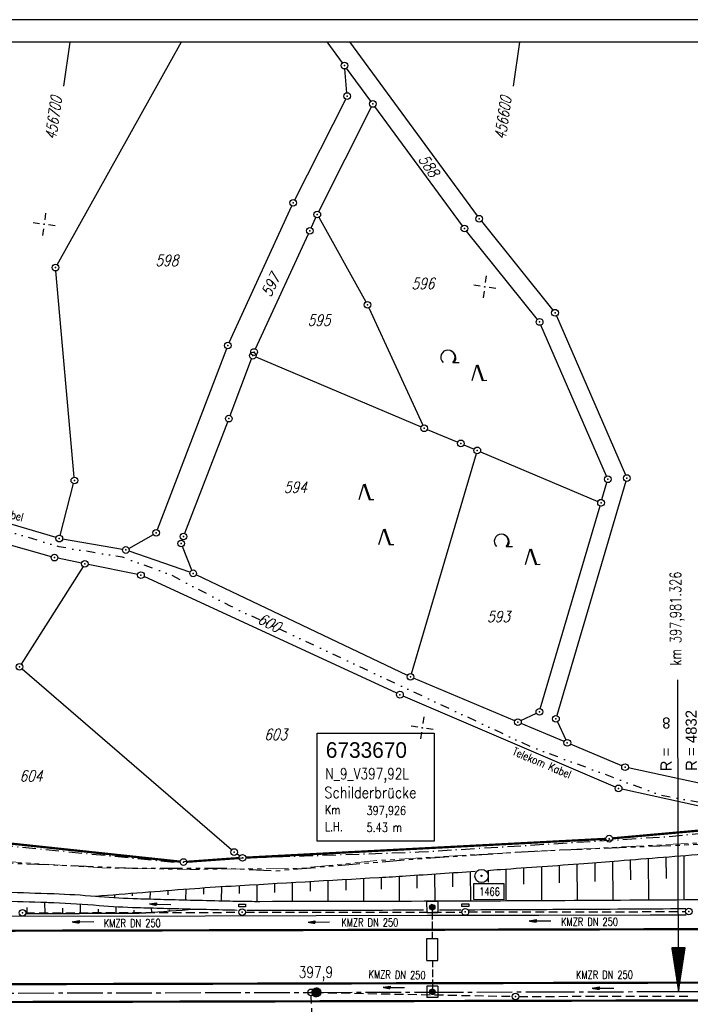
# Model space of a CAD drawing. Extents: x 0 to 1135, y 0 to 420.
# Tile 32 of 116: x 212 to 363, y 199 to 420. Entities that reach past the tile are written whole.
import ezdxf
from ezdxf.enums import TextEntityAlignment as Align

# ---------------------------------------------------------------- set-up
doc = ezdxf.new("R2010")
doc.units = 0
doc.header["$LTSCALE"] = 2
doc.header["$MEASUREMENT"] = 0
for name, pattern in [('ACHSE', [5.5, 4, -0.5, 0.5, -0.5]), ('AUSGEZOGEN', [0]), ('BAB-FM2', [2.6, 1.5, -0.5, 0.1, -0.5]), ('GESTRICH-X2', [1.5, 1, -0.5]), ('GETRENNTX3', [3.25, 1, -0.75, 0, -0.75, 0, -0.75]), ('PHANTOMX2', [5, 2.5, -0.5, 0.5, -0.5, 0.5, -0.5])]:
    doc.linetypes.add(name, pattern=pattern)
doc.layers.get('0').update_dxf_attribs({"color": 8, "linetype": 'AUSGEZOGEN'})
for name, color, linetype in [('ACHSELEMENT', 250, 'AUSGEZOGEN'), ('ACHSETOP', 250, 'ACHSE'), ('BAB_FM', 8, 'BAB-FM2'), ('BOESCHG', 8, 'AUSGEZOGEN'), ('BW-SCHRIFT', 8, 'AUSGEZOGEN'), ('DURCHL', 200, 'GESTRICH-X2'), ('FBRTOP', 8, 'AUSGEZOGEN'), ('FLSTNR', 8, 'AUSGEZOGEN'), ('GRENZL', 8, 'AUSGEZOGEN'), ('GRENZL-BAB', 7, 'AUSGEZOGEN'), ('GRENZP', 8, 'AUSGEZOGEN'), ('GRENZP-BAB', 7, 'AUSGEZOGEN'), ('HEKT_B', 250, 'CONTINUOUS'), ('KANAL', 200, 'GESTRICH-X2'), ('Lichtwellenleiter COLT', 8, 'PHANTOMX2'), ('Lichtwellenleiter GLH', 8, 'PHANTOMX2'), ('MULDE', 8, 'AUSGEZOGEN'), ('NETZ', 250, 'AUSGEZOGEN'), ('PFEIL', 200, 'CONTINUOUS'), ('PFEILTOP', 8, 'AUSGEZOGEN'), ('PP', 8, 'AUSGEZOGEN'), ('RAHMEN', 250, 'AUSGEZOGEN'), ('SB', 8, 'CONTINUOUS'), ('SCHSYMBOL', 200, 'AUSGEZOGEN'), ('Telekom', 8, 'GETRENNTX3'), ('TEXTO', 200, 'CONTINUOUS'), ('WALD', 8, 'AUSGEZOGEN')]:
    doc.layers.add(name, color=color, linetype=linetype)
doc.styles.add('ROMANS', font='romans.shx', dxfattribs={"width": 0.8})
doc.styles.add('UNIR-H', font='unir_h.shx', dxfattribs={"width": 0.8})
doc.styles.add('UNIR-O', font='unir_o.shx')

# ---------------------------------------------------------------- blocks, each defined once
blk = doc.blocks.new('IKR')
at = {"color": 0}
for p, q in [((0, 1), (0, 2.5)), ((-2.5, 0), (-1, 0)), ((1, 0), (2.5, 0)), ((0, -2.5), (0, -1))]:
    blk.add_line(p, q, dxfattribs=at)
blk.add_circle((0, 0), 0.05, dxfattribs=at)
blk.add_point((0, 0), dxfattribs=at)
blk = doc.blocks.new('LW')
at = {"color": 0}
blk.add_line((1.18, 0), (2.58, 0), dxfattribs=at)
for centre, radius, start, end in [((0.07, 1.19), 1.6, 312.7202, 226.7249), ((0.17, 1.08), 1.68, 321.1992, 68.9844), ((0.08, 1.13), 1.67, 319.2916, 65.2101)]:
    blk.add_arc(centre, radius, start, end, dxfattribs=at)
blk = doc.blocks.new('NW')
at = {"color": 0}
for p, q in [((-1.09, 0), (-0.02, 3.47)), ((-0.02, 3.47), (1.19, -0.02)), ((0.08, 3.5), (1.29, 0)), ((0.19, 3.49), (1.41, -0.01)), ((1.18, -0.01), (2.23, 0.02))]:
    blk.add_line(p, q, dxfattribs=at)
blk = doc.blocks.new('*X36')
at = {"color": 0}
for p, q in [((31.62, 172.34), (32.3, 173.02)), ((31.62, 172.4), (32.24, 173.02)), ((31.62, 172.48), (32.16, 173.02)), ((31.63, 172.56), (32.08, 173.01)), ((31.64, 172.28), (32.36, 173)), ((31.65, 172.22), (32.42, 172.99)), ((31.67, 172.17), (32.47, 172.97)), ((31.67, 172.67), (31.97, 172.97)), ((31.7, 172.13), (32.51, 172.94)), ((31.72, 172.08), (32.56, 172.92)), ((31.75, 172.04), (32.6, 172.89)), ((31.79, 172.01), (32.63, 172.85)), ((31.82, 171.97), (32.67, 172.82)), ((31.86, 171.94), (32.7, 172.78)), ((31.9, 171.91), (32.73, 172.74)), ((31.95, 171.89), (32.75, 172.69)), ((32, 171.86), (32.78, 172.64)), ((32.05, 171.85), (32.79, 172.59)), ((32.11, 171.83), (32.81, 172.53)), ((32.17, 171.82), (32.82, 172.47)), ((32.24, 171.82), (32.82, 172.4)), ((32.32, 171.83), (32.81, 172.32)), ((32.41, 171.86), (32.79, 172.23)), ((32.56, 171.93), (32.71, 172.09)), ((31.62, 153.45), (32.19, 154.02)), ((31.62, 153.38), (32.26, 154.02)), ((31.63, 153.53), (32.11, 154.01)), ((31.63, 153.32), (32.32, 154.01)), ((31.64, 153.26), (32.38, 154)), ((31.66, 153.63), (32.01, 153.98)), ((31.66, 153.21), (32.43, 153.98)), ((31.68, 153.16), (32.48, 153.96)), ((31.7, 153.11), (32.53, 153.94)), ((31.73, 153.07), (32.57, 153.91)), ((31.75, 153.79), (31.85, 153.89)), ((31.76, 153.03), (32.61, 153.88)), ((31.8, 153), (32.65, 153.84)), ((31.83, 152.96), (32.68, 153.81)), ((31.87, 152.93), (32.71, 153.77)), ((31.92, 152.9), (32.74, 153.72)), ((31.96, 152.88), (32.76, 153.68)), ((32.01, 152.86), (32.78, 153.63)), ((32.07, 152.84), (32.8, 153.57)), ((32.13, 152.83), (32.81, 153.51)), ((32.19, 152.82), (32.82, 153.45)), ((32.26, 152.82), (32.82, 153.38)), ((32.34, 152.84), (32.8, 153.3)), ((32.45, 152.87), (32.77, 153.19))]:
    blk.add_line(p, q, dxfattribs=at)
blk = doc.blocks.new('SCHILDBR')
for p, q in [((-1.25, 19), (-1.25, 21.5)), ((-1.25, 21.5), (1.25, 21.5)), ((1.25, 19), (1.25, 21.5)), ((-1.25, 19), (1.25, 19)), ((0, 17.5), (0, 19.65)), ((0, 15.25), (0, 17)), ((0, 13.25), (0, 14.75)), ((1.25, 13.25), (-1.25, 13.25)), ((-1.25, 13.25), (-1.25, 8.25)), ((1.25, 13.25), (1.25, 8.25)), ((1.25, 8.25), (-1.25, 8.25)), ((0, 6.75), (0, 8.25)), ((0, 4.5), (0, 6.25)), ((-1.25, 2.5), (1.25, 2.5)), ((-1.25, 0), (-1.25, 2.5)), ((0, 1.85), (0, 4)), ((1.25, 0), (1.25, 2.5)), ((-1.25, 0), (1.25, 0))]:
    blk.add_line(p, q)
for centre in [(0, 20.25), (0, 1.25)]:
    blk.add_circle(centre, 0.6)
blk.add_blockref('*X36', (-32.22, -152.17))
blk = doc.blocks.new('*X17')
at = {"color": 0}
for p, q in [((212.23, 257.39), (213.24, 258.4)), ((212.24, 257.33), (213.31, 258.4)), ((212.24, 257.47), (213.17, 258.4)), ((212.24, 257.26), (213.37, 258.39)), ((212.24, 257.55), (213.09, 258.39)), ((212.25, 257.2), (213.43, 258.38)), ((212.26, 257.63), (213, 258.37)), ((212.27, 257.14), (213.49, 258.37)), ((212.28, 257.09), (213.55, 258.35)), ((212.29, 257.73), (212.9, 258.35)), ((212.3, 257.04), (213.6, 258.33)), ((212.32, 256.99), (213.65, 258.31)), ((212.34, 257.86), (212.78, 258.29)), ((212.35, 256.94), (213.69, 258.29)), ((212.37, 256.9), (213.74, 258.26)), ((212.4, 256.85), (213.78, 258.24)), ((212.43, 256.81), (213.83, 258.21)), ((212.46, 256.77), (213.86, 258.18)), ((212.49, 256.73), (213.9, 258.14)), ((212.53, 256.7), (213.94, 258.11)), ((212.56, 256.66), (213.97, 258.07)), ((212.6, 256.63), (214.01, 258.03)), ((212.64, 256.6), (214.04, 257.99)), ((212.68, 256.57), (214.07, 257.95)), ((212.73, 256.54), (214.09, 257.91)), ((212.77, 256.52), (214.12, 257.86)), ((212.82, 256.49), (214.14, 257.82)), ((212.87, 256.47), (214.16, 257.77)), ((212.92, 256.45), (214.18, 257.72)), ((212.97, 256.44), (214.2, 257.66)), ((213.03, 256.42), (214.21, 257.6)), ((213.09, 256.41), (214.22, 257.54)), ((213.16, 256.41), (214.23, 257.48)), ((213.22, 256.4), (214.23, 257.41)), ((213.3, 256.41), (214.23, 257.34)), ((213.38, 256.41), (214.22, 257.26)), ((213.46, 256.43), (214.2, 257.17)), ((213.56, 256.46), (214.18, 257.07)), ((213.69, 256.51), (214.12, 256.95))]:
    blk.add_line(p, q, dxfattribs=at)
blk = doc.blocks.new('SRMAST2')
at = {"color": 0}
blk.add_circle((0, 0), 0.999, dxfattribs=at)
blk.add_point((0, 0), dxfattribs=at)
blk.add_blockref('*X17', (-213.23, -257.4))
blk = doc.blocks.new('*X43')
at = {"color": 0}
for p, q in [((770.27, 143.09), (770.87, 143.69)), ((770.28, 143.18), (770.86, 143.75)), ((770.29, 143.26), (770.85, 143.81)), ((770.3, 143.34), (770.84, 143.88)), ((770.32, 143.43), (770.83, 143.94)), ((770.33, 143.51), (770.82, 144)), ((770.34, 143.59), (770.81, 144.06)), ((770.36, 143.68), (770.8, 144.12)), ((770.37, 143.76), (770.79, 144.18)), ((770.38, 143.84), (770.78, 144.24)), ((770.39, 143.93), (770.77, 144.3)), ((770.41, 144.01), (770.76, 144.37)), ((770.42, 144.09), (770.75, 144.43)), ((770.43, 144.18), (770.74, 144.49)), ((770.45, 144.26), (770.73, 144.55)), ((770.46, 144.34), (770.72, 144.61)), ((770.47, 144.43), (770.72, 144.67)), ((770.48, 144.51), (770.71, 144.73)), ((770.5, 144.6), (770.7, 144.8)), ((770.51, 144.68), (770.69, 144.86)), ((770.52, 144.76), (770.68, 144.92)), ((770.53, 144.85), (770.67, 144.98)), ((770.55, 144.93), (770.66, 145.04)), ((770.56, 145.01), (770.65, 145.1)), ((770.57, 145.1), (770.64, 145.16)), ((770.59, 145.18), (770.63, 145.22)), ((770.6, 145.26), (770.62, 145.29)), ((769.81, 140.09), (771.2, 141.48)), ((769.82, 140.17), (771.19, 141.55)), ((769.83, 140.25), (771.18, 141.61)), ((769.84, 140.34), (771.18, 141.67)), ((769.86, 140.42), (771.17, 141.73)), ((769.87, 140.5), (771.16, 141.79)), ((769.88, 140.59), (771.15, 141.85)), ((769.9, 140.67), (771.14, 141.91)), ((769.91, 140.75), (771.13, 141.97)), ((769.92, 140.84), (771.12, 142.04)), ((769.93, 140.92), (771.11, 142.1)), ((769.95, 141.01), (771.1, 142.16)), ((769.96, 141.09), (771.09, 142.22)), ((769.97, 141.17), (771.08, 142.28)), ((769.99, 141.26), (771.07, 142.34)), ((770, 141.34), (771.06, 142.4)), ((770.01, 141.42), (771.05, 142.47)), ((770.02, 141.51), (771.04, 142.53)), ((770.04, 141.59), (771.03, 142.59)), ((770.05, 141.67), (771.03, 142.65)), ((770.06, 141.76), (771.02, 142.71)), ((770.07, 141.84), (771.01, 142.77)), ((770.09, 141.92), (771, 142.83)), ((770.1, 142.01), (770.99, 142.89)), ((770.11, 142.09), (770.98, 142.96)), ((770.13, 142.17), (770.97, 143.02)), ((770.14, 142.26), (770.96, 143.08)), ((770.15, 142.34), (770.95, 143.14)), ((770.16, 142.42), (770.94, 143.2)), ((770.18, 142.51), (770.93, 143.26)), ((770.19, 142.59), (770.92, 143.32)), ((770.2, 142.67), (770.91, 143.38)), ((770.22, 142.76), (770.9, 143.45)), ((770.23, 142.84), (770.89, 143.51)), ((770.24, 142.93), (770.88, 143.57)), ((770.25, 143.01), (770.88, 143.63)), ((769.35, 137.08), (771.54, 139.28)), ((769.36, 137.16), (771.53, 139.34)), ((769.37, 137.25), (771.52, 139.4)), ((769.38, 137.33), (771.51, 139.46)), ((769.4, 137.42), (771.5, 139.52)), ((769.41, 137.5), (771.49, 139.58)), ((769.42, 137.58), (771.49, 139.64)), ((769.44, 137.67), (771.48, 139.71)), ((769.45, 137.75), (771.47, 139.77)), ((769.46, 137.83), (771.46, 139.83)), ((769.47, 137.92), (771.45, 139.89)), ((769.49, 138), (771.44, 139.95)), ((769.5, 138.08), (771.43, 140.01)), ((769.51, 138.17), (771.42, 140.07)), ((769.53, 138.25), (771.41, 140.13)), ((769.54, 138.33), (771.4, 140.2)), ((769.55, 138.42), (771.39, 140.26)), ((769.56, 138.5), (771.38, 140.32)), ((769.58, 138.58), (771.37, 140.38)), ((769.59, 138.67), (771.36, 140.44)), ((769.6, 138.75), (771.35, 140.5)), ((769.61, 138.83), (771.34, 140.56)), ((769.63, 138.92), (771.34, 140.63)), ((769.64, 139), (771.33, 140.69)), ((769.65, 139.08), (771.32, 140.75)), ((769.67, 139.17), (771.31, 140.81)), ((769.68, 139.25), (771.3, 140.87)), ((769.69, 139.34), (771.29, 140.93)), ((769.7, 139.42), (771.28, 140.99)), ((769.72, 139.5), (771.27, 141.05)), ((769.73, 139.59), (771.26, 141.12)), ((769.74, 139.67), (771.25, 141.18)), ((769.76, 139.75), (771.24, 141.24)), ((769.77, 139.84), (771.23, 141.3)), ((769.78, 139.92), (771.22, 141.36)), ((769.79, 140), (771.21, 141.42)), ((769.12, 135.58), (771.71, 138.17)), ((769.13, 135.66), (771.7, 138.23)), ((769.14, 135.75), (771.69, 138.29)), ((769.15, 135.83), (771.68, 138.36)), ((769.16, 135.55), (771.72, 138.11)), ((769.17, 135.91), (771.67, 138.42)), ((769.18, 136), (771.66, 138.48)), ((769.19, 136.08), (771.65, 138.54)), ((769.21, 136.16), (771.64, 138.6)), ((769.22, 136.25), (771.64, 138.66)), ((769.23, 136.33), (771.63, 138.72)), ((769.23, 135.55), (771.73, 138.05)), ((769.24, 136.41), (771.62, 138.79)), ((769.26, 136.5), (771.61, 138.85)), ((769.27, 136.58), (771.6, 138.91)), ((769.28, 136.66), (771.59, 138.97)), ((769.3, 136.75), (771.58, 139.03)), ((769.3, 135.55), (771.74, 137.99)), ((769.31, 136.83), (771.57, 139.09)), ((769.32, 136.91), (771.56, 139.15)), ((769.33, 137), (771.55, 139.21)), ((769.37, 135.55), (771.75, 137.93)), ((769.44, 135.55), (771.76, 137.87)), ((769.51, 135.55), (771.77, 137.8)), ((769.58, 135.55), (771.78, 137.74)), ((769.65, 135.55), (771.79, 137.68)), ((769.72, 135.55), (771.79, 137.62)), ((769.79, 135.55), (771.8, 137.56)), ((769.86, 135.55), (771.81, 137.5)), ((769.94, 135.55), (771.82, 137.44)), ((770.01, 135.55), (771.83, 137.38)), ((770.08, 135.55), (771.84, 137.31)), ((770.15, 135.55), (771.85, 137.25)), ((770.22, 135.55), (771.86, 137.19)), ((770.29, 135.55), (771.87, 137.13)), ((770.36, 135.55), (771.88, 137.07)), ((770.43, 135.55), (771.89, 137.01)), ((770.5, 135.55), (771.9, 136.95)), ((770.57, 135.55), (771.91, 136.88)), ((770.64, 135.55), (771.92, 136.82)), ((770.71, 135.55), (771.93, 136.76)), ((770.78, 135.55), (771.94, 136.7)), ((770.85, 135.55), (771.95, 136.64)), ((770.93, 135.55), (771.95, 136.58)), ((771, 135.55), (771.96, 136.52)), ((771.07, 135.55), (771.97, 136.46)), ((771.14, 135.55), (771.98, 136.39)), ((771.21, 135.55), (771.99, 136.33)), ((771.28, 135.55), (772, 136.27)), ((771.35, 135.55), (772.01, 136.21)), ((771.42, 135.55), (772.02, 136.15)), ((771.49, 135.55), (772.03, 136.09)), ((771.56, 135.55), (772.04, 136.03)), ((771.63, 135.55), (772.05, 135.96)), ((771.7, 135.55), (772.06, 135.9)), ((771.77, 135.55), (772.07, 135.84)), ((771.84, 135.55), (772.08, 135.78)), ((771.92, 135.55), (772.09, 135.72)), ((771.99, 135.55), (772.1, 135.66)), ((772.06, 135.55), (772.1, 135.6))]:
    blk.add_line(p, q, dxfattribs=at)
blk = doc.blocks.new('ELPFEIL')
for p, q in [((0, 0), (-1.5, -9.8)), ((0, 0), (0, -70)), ((1.5, -9.8), (0, 0)), ((-1.5, -9.8), (1.5, -9.8))]:
    blk.add_line(p, q)
blk.add_blockref('*X43', (-770.612, -145.349))
blk = doc.blocks.new('PKT')
at = {"color": 0}
blk.add_circle((0, 0), 0.15, dxfattribs=at)
blk.add_point((0, 0), dxfattribs=at)
blk = doc.blocks.new('PP')
at = {"color": 0}
blk.add_circle((0, -0.01), 1.49, dxfattribs=at)
blk.add_point((0, 0), dxfattribs=at)
blk = doc.blocks.new('GST')
at = {"color": 0}
blk.add_circle((0, 0), 0.75, dxfattribs=at)
blk.add_point((0, 0), dxfattribs=at)
blk = doc.blocks.new('10')
blk.add_blockref('GST', (0, 0))
blk = doc.blocks.new('13')
blk.add_lwpolyline([(0.76, 1.22), (-0.75, 1.22), (-0.75, 1.8), (0.76, 1.8)], close=True)
at = {"rotation": 180}
blk.add_blockref('GST', (0, 0), dxfattribs=at)
blk = doc.blocks.new('PFEIL2')
at = {"color": 0}
for p, q in [((0.88, 0), (-2.4, -0.01)), ((0.88, -0.27), (0.88, 0.28)), ((0.88, 0.28), (2.43, 0.01)), ((0.91, 0.27), (0.88, 0.26)), ((0.97, 0.26), (0.88, 0.25)), ((1.02, 0.25), (0.88, 0.23)), ((1.07, 0.24), (0.88, 0.21)), ((1.13, 0.23), (0.88, 0.19)), ((1.18, 0.22), (0.88, 0.17)), ((1.24, 0.21), (0.88, 0.15)), ((1.29, 0.21), (0.88, 0.14)), ((1.34, 0.2), (0.88, 0.12)), ((1.4, 0.19), (0.88, 0.1)), ((1.45, 0.18), (0.88, 0.08)), ((1.51, 0.17), (0.88, 0.06)), ((1.56, 0.16), (0.88, 0.04)), ((1.61, 0.15), (0.88, 0.02)), ((1.67, 0.14), (0.88, 0.01)), ((1.72, 0.13), (0.88, -0.01)), ((1.78, 0.12), (0.88, -0.03)), ((1.83, 0.11), (0.88, -0.05)), ((1.88, 0.1), (0.88, -0.07)), ((1.94, 0.09), (0.88, -0.09)), ((2.05, 0.08), (0.88, -0.12)), ((1.99, 0.08), (0.88, -0.11)), ((2.1, 0.07), (0.88, -0.14)), ((2.15, 0.06), (0.88, -0.16)), ((2.21, 0.05), (0.88, -0.18)), ((2.26, 0.04), (0.88, -0.2)), ((2.32, 0.03), (0.88, -0.22)), ((2.37, 0.02), (0.88, -0.23)), ((2.42, 0.01), (0.88, -0.25)), ((2.43, 0.01), (0.88, -0.27))]:
    blk.add_line(p, q, dxfattribs=at)

msp = doc.modelspace()

# ---------------------------------------------------------------- linework, layer by layer
at = {"layer": 'ACHSETOP'}
msp.add_lwpolyline([(25, 201.05), (103.86, 201.23), (178.85, 201.39), (253.85, 201.56), (278.85, 201.62), (303.85, 201.68), (328.85, 201.73), (353.85, 201.79), (360.18, 201.8), (378.85, 201.88), (403.85, 202.1), (428.85, 202.45), (453.85, 202.92), (478.84, 203.53), (503.83, 204.26), (528.81, 205.13), (553.79, 206.12), (578.77, 207.24)], dxfattribs=at)
at = {"layer": 'BAB_FM', "flags": 128}
msp.add_lwpolyline([(119.57, 239.24), (132.56, 240.19), (148.01, 240.19), (160.56, 239.89), (186.86, 236.77), (246.87, 230.86), (262.19, 231.84), (276.1, 232.27), (301.86, 233.14), (356.86, 236.53), (381.86, 238.86), (441.55, 239.68), (453.59, 237.4), (461.61, 236.55), (466.64, 235.25), (481.36, 235.86), (488.35, 236.28), (521.21, 240.51), (561.08, 244.79)], dxfattribs=at)
at = {"layer": 'BOESCHG'}
for p, q in [((361.49, 222.43), (361.43, 232.34)), ((333.47, 226.22), (333.45, 230.17)), ((337.49, 222.29), (337.44, 230.46)), ((341.47, 226.54), (341.44, 230.76)), ((345.49, 222.34), (345.44, 231.07)), ((349.46, 226.88), (349.44, 231.39)), ((353.49, 222.39), (353.44, 231.71)), ((357.46, 227.22), (357.43, 232.02)), ((297.49, 222.12), (297.47, 227.7)), ((301.48, 225.05), (301.47, 227.96)), ((305.49, 222.15), (305.47, 228.22)), ((309.48, 225.33), (309.47, 228.49)), ((313.49, 222.18), (313.47, 228.76)), ((317.47, 226.37), (317.46, 229.04)), ((321.49, 222.21), (321.46, 229.31)), ((325.47, 225.91), (325.46, 229.6)), ((329.49, 222.25), (329.45, 229.88)), ((261.53, 223.85), (261.56, 225.61)), ((265.49, 222.06), (265.5, 225.84)), ((269.49, 224.07), (269.48, 226.07)), ((273.49, 222.07), (273.48, 226.31)), ((277.49, 224.31), (277.48, 226.54)), ((281.49, 222.08), (281.48, 226.77)), ((285.49, 224.54), (285.48, 227)), ((289.49, 222.1), (289.48, 227.22)), ((293.48, 224.78), (293.48, 227.45)), ((233.5, 222.91), (233.55, 223.58)), ((237.52, 223.3), (237.54, 223.9)), ((241.5, 222.59), (241.54, 224.21)), ((245.52, 223.5), (245.55, 224.52)), ((249.49, 222.38), (249.56, 224.82)), ((253.53, 223.7), (253.56, 225.11)), ((257.49, 222.19), (257.57, 225.37)), ((217.85, 219.34), (217.84, 221.86)), ((225.85, 219.36), (225.85, 221.48)), ((229.52, 223.23), (229.52, 223.25)), ((213.85, 219.33), (213.85, 220.66)), ((221.85, 219.35), (221.85, 220.53)), ((229.85, 219.37), (229.85, 220.27)), ((233.85, 219.39), (233.85, 220.88)), ((237.85, 219.4), (237.85, 220.05)), ((241.85, 219.59), (241.78, 220.58)), ((245.84, 219.88), (245.81, 220.18)), ((249.82, 220.2), (249.81, 220.37))]:
    msp.add_line(p, q, dxfattribs=at)
for points in [[(317.25, 229.02, 0.000137), (320.18, 229.23, 0.001133), (338.93, 230.57, 0.00148), (346.71, 231.17, -0.00057), (366.92, 232.77, -0.003631), (382.77, 233.88, -0.005381), (393.48, 234.45, -0.04828), (401.15, 234.02, -0.012943), (429.33, 228.98, -0.011864), (439.55, 226.62, -0.041942), (442.35, 225.64, -0.097041)], [(229.25, 223.23, -0.001781), (250.31, 224.88, -0.004021), (259.64, 225.5, -0.000383), (292.92, 227.42, 0.002137), (298.89, 227.79, 0.000731), (314.49, 228.83, 0.001133)], [(213.67, 219.33, 0.00013), (237.55, 219.4, 0.016036), (240.47, 219.5, 0.004281), (251.39, 220.33)]]:
    msp.add_lwpolyline(points, format="xyb", dxfattribs=at)
at = {"layer": 'BW-SCHRIFT'}
msp.add_lwpolyline([(278.99, 259.81), (305.28, 259.81), (305.28, 235.57), (278.99, 235.57)], close=True, dxfattribs=at)
at = {"layer": 'DURCHL'}
msp.add_line((278.59, 181.12), (277.67, 200.88), dxfattribs=at)
at = {"layer": 'FBRTOP', "const_width": 0.5}
for points in [[(778.2, 222.13, 0.000004), (815.61, 224.8, -0.000002), (853.01, 227.47, -0.000001), (902.89, 231.04, 0.000001), (950, 234.4, 0.000002)], [(778.49, 218.14, 0.000004), (815.89, 220.81, -0.000002), (853.3, 223.48, -0.000001), (903.17, 227.05, 0.000001), (950, 230.39, 0.000002)], [(703.39, 216.78, -0.000001), (715.86, 217.67, 0.000009)], [(703.68, 212.79, -0.000001), (716.15, 213.68, 0.000009)], [(129.72, 203.28), (178.85, 203.39), (253.85, 203.56, 0.00002), (266.35, 203.59, -0.00002), (278.85, 203.62, -0.000003), (291.35, 203.65, 0.000003), (303.85, 203.68), (328.85, 203.73), (353.85, 203.79, -0.000192), (357.01, 203.8, 0.000032), (360.17, 203.8, 0.000557), (366.48, 203.82, 0.000285), (378.84, 203.88, 0.000854), (389.14, 203.95, 0.000599), (403.83, 204.1, 0.000687), (416.03, 204.25, 0.000655), (428.82, 204.45, 0.000651), (441.19, 204.67, 0.000494), (450.96, 204.86, 0.000639)], [(129.7, 199.28), (178.86, 199.39), (253.86, 199.56, 0.00002), (266.36, 199.59, -0.00002), (278.86, 199.62, -0.000003), (291.36, 199.65, 0.000003), (303.86, 199.68), (328.86, 199.73), (353.86, 199.79, -0.000192), (357.02, 199.8, 0.000032), (360.19, 199.8, 0.000557), (366.5, 199.82, 0.000285), (378.87, 199.88, 0.000854), (389.18, 199.95, 0.000599), (403.88, 200.1, 0.000687), (416.08, 200.25, 0.000655), (428.88, 200.45, 0.000651), (441.26, 200.67, 0.000495), (451.06, 200.86, 0.000639)]]:
    msp.add_lwpolyline(points, format="xyb", dxfattribs=at)
msp.add_lwpolyline([(103.82, 215.23), (178.82, 215.39), (253.82, 215.56), (278.82, 215.62), (303.82, 215.68), (328.82, 215.73), (353.82, 215.79), (360.14, 215.8), (378.76, 215.88), (403.7, 216.1), (428.62, 216.44), (453.54, 216.92), (478.46, 217.52), (503.38, 218.26), (528.29, 219.12), (553.2, 220.11), (578.1, 221.23)], dxfattribs=at)
at = {"layer": 'FBRTOP'}
msp.add_lwpolyline([(208.92, 218.71), (253.82, 218.81), (278.81, 218.87), (303.82, 218.93), (328.82, 218.98), (353.82, 219.04), (360.13, 219.05), (361.92, 219.06)], dxfattribs=at)
at = {"layer": 'GRENZL'}
for p, q in [((220.59, 365), (248.48, 415)), ((284.72, 410.3), (281.24, 415)), ((286.23, 415), (314.97, 375.93)), ((291.07, 401.69), (285.61, 409.09)), ((285.7, 403.61), (285.23, 408.94)), ((273.95, 379.55), (285.42, 402.19)), ((279.36, 376.95), (291.18, 400.42)), ((311.63, 373.73), (291.96, 400.48)), ((259.25, 347.53), (273.3, 378.2)), ((277.65, 373.28), (278.71, 375.6)), ((279.39, 375.63), (289.95, 356.65)), ((315.89, 374.74), (331.97, 354.8)), ((265.13, 346.07), (277.02, 371.91)), ((328.52, 352.71), (312.55, 372.54)), ((224.38, 317.31), (220.29, 363.59)), ((290.63, 355.31), (302.73, 328.95)), ((332.74, 353.53), (348.28, 317.78)), ((344.03, 317.51), (329.29, 351.44)), ((243.11, 305.51), (258.67, 346.15)), ((259.42, 331.13), (264.26, 343.87)), ((265.22, 344.28), (302.35, 328.56)), ((249.25, 304.69), (258.89, 329.73)), ((303.73, 327.98), (310.58, 325.15)), ((311.96, 324.57), (314.29, 323.59)), ((315.67, 323.01), (342.08, 311.84)), ((300.19, 273.17), (314.77, 322.58)), ((348.37, 316.37), (332.86, 263.77)), ((221.25, 304.23), (224.26, 315.84)), ((342.99, 312.27), (344.12, 316.11)), ((220.34, 303.71), (193.35, 311.7)), ((329.14, 265.31), (342.56, 310.83)), ((219.27, 299.42), (191.26, 307.37)), ((235.28, 301.06), (221.8, 303.37)), ((236.67, 301.31), (242.19, 304.44)), ((248.68, 303.1), (248.74, 303.27)), ((250.42, 295.95), (236.73, 300.69)), ((250.85, 296.4), (248.72, 301.69)), ((226.06, 298), (220.72, 299.07)), ((226.39, 297.22), (212.52, 275.33)), ((238.67, 295.42), (227.53, 297.7)), ((296.93, 268.77), (240.09, 294.96)), ((299.31, 272.77), (251.81, 295.38)), ((259.77, 233.61), (212.69, 274.21)), ((323.42, 262.6), (300.67, 272.16)), ((346.04, 247.72), (298.3, 268.16)), ((324.78, 262.63), (328.25, 264.27)), ((334.52, 257.93), (324.8, 262.01)), ((332.97, 262.38), (334.89, 258.32)), ((347.48, 252.48), (335.9, 257.35)), ((382.4, 244.74), (348.91, 252.03)), ((381.87, 239.7), (347.46, 247.26)), ((261.58, 232.26), (260.95, 232.69))]:
    msp.add_line(p, q, dxfattribs=at)
at = {"layer": 'GRENZL-BAB', "const_width": 0.5, "flags": 128}
for points in [[(345.34, 236.2), (381.85, 239.47)], [(184.45, 237.77), (248.24, 230.97)], [(262.94, 231.87), (343.85, 236.09)], [(249.73, 230.94), (261.45, 231.78)]]:
    msp.add_lwpolyline(points, dxfattribs=at)
at = {"layer": 'KANAL'}
for p, q in [((213.52, 219.48), (261.38, 219.6)), ((262.9, 219.61), (311.54, 219.66)), ((313.03, 219.67), (361.77, 219.76)), ((278.4, 201.6), (322.84, 200.73)), ((324.32, 200.71), (362.84, 200.8))]:
    msp.add_line(p, q, dxfattribs=at)
at = {"layer": 'Lichtwellenleiter COLT', "lineweight": 0, "flags": 128}
msp.add_lwpolyline([(950, 259.6), (923.34, 255.82), (884.59, 254.39), (814.61, 254.42), (812.91, 254.42), (774.84, 252.9), (773.51, 252.8), (741.39, 247.38), (716.98, 245.34), (691.25, 246.92), (664.53, 248.47), (619.54, 250.42), (578.01, 247.87), (545.21, 245.55), (513.31, 241.87), (469.51, 233.6), (458.21, 234.06), (412.59, 237.33), (384.38, 236.06), (378.19, 235.88), (316.62, 232.66), (292.35, 231.21), (274.96, 229.45), (250.39, 229.21), (230.64, 229.57), (207.45, 231.08), (188.27, 232.29), (169.17, 229.44), (144, 230.95), (128.16, 231.92), (100.6, 232.66), (44.57, 230.42), (25, 229.33)], dxfattribs=at)
at = {"layer": 'Lichtwellenleiter GLH', "flags": 128}
msp.add_lwpolyline([(143.8, 232.37), (184.34, 232.56), (207.94, 230.75), (238.3, 229.47), (258.17, 229.52), (269.5, 228.92), (302.18, 231.67), (327.86, 233.36), (367.15, 234.98), (378.11, 236.04), (389, 237.29)], dxfattribs=at)
at = {"layer": 'MULDE'}
for points in [[(202.51, 224.25, -0.00124), (206.45, 224.2, -0.003889), (207.73, 224.17, -0.000257), (218.3, 223.85, -0.00172), (219.89, 223.79, -0.010647), (229.21, 223.23, 0.014113)], [(229.21, 223.23, -0.001095), (230.17, 223.15, 0.014113), (238.63, 222.67, 0.000615), (244.51, 222.51, 0.000525), (251.4, 222.33, 0.000304), (258.74, 222.16, 0.000833), (261.41, 222.1, 0.005311), (266.12, 222.06, 0.000553), (311.54, 222.17, 0.000502), (334.66, 222.28, 0.000174), (401.45, 222.68, 0.007185), (423.34, 223.13, -0.00388), (429.01, 223.29, -0.037318)], [(202.49, 222.25, -0.00124), (206.42, 222.2, -0.003889), (207.66, 222.18, -0.000257), (218.24, 221.85, -0.00172), (219.81, 221.79, -0.011742), (230, 221.16, 0.014113), (238.58, 220.67, 0.000615), (244.46, 220.51, 0.000525), (251.35, 220.33, 0.000304), (258.69, 220.16, 0.00072), (261.01, 220.11, 0.005311)], [(263.17, 220.07, 0.003302), (266.12, 220.06, 0.000447), (302.86, 220.14, 0.000502)], [(306.48, 220.15, 0.000059), (311.37, 220.17, 0.000502)], [(313.08, 220.18, 0.000469), (334.67, 220.28, 0.000071), (361.82, 220.44, 0.007185)]]:
    msp.add_lwpolyline(points, format="xyb", dxfattribs=at)
at = {"layer": 'NETZ'}
for p, q in [((223.44, 414.98), (222.03, 405.08)), ((324.44, 414.98), (323.04, 405.08))]:
    msp.add_line(p, q, dxfattribs=at)
at = {"layer": 'PP', "flags": 128}
msp.add_lwpolyline([(314.19, 222.44), (314.2, 226.04), (320.95, 226.03), (320.94, 222.43)], close=True, dxfattribs=at)
at = {"layer": 'RAHMEN'}
msp.add_line((1135, 420), (0, 420), dxfattribs=at)
at = {"layer": 'RAHMEN', "const_width": 0.35}
msp.add_lwpolyline([(25, 5), (1130, 5), (1130, 415), (25, 415), (25, 5)], dxfattribs=at)
at = {"layer": 'Telekom', "flags": 128}
msp.add_lwpolyline([(461.52, 5), (460.99, 32.17), (460.62, 50.53), (462.31, 86.48), (469.11, 96.91), (465.27, 113.57), (465.62, 118.86), (463.51, 122.69), (461.21, 144.89), (460.31, 164.66), (455.04, 171.49), (454.15, 198.91), (453.4, 220.93), (454.06, 230.5), (455.05, 235.12), (453.46, 237.18), (449.55, 239.91), (445.37, 240.57), (441.93, 240.47), (439.83, 238.86), (431.08, 238.59), (419.49, 238.58), (397.88, 239.42), (382.75, 240.86), (356.17, 245.89), (326.92, 256.81), (259.49, 288.34), (246.02, 295.41), (235.27, 299.34), (220.99, 301.66), (204.75, 306.59), (195.12, 309.98), (186.74, 314.1), (176.92, 320.44), (164.23, 333.41), (150, 350.34), (130.11, 377.38), (112.4, 401.48)], dxfattribs=at)

# ---------------------------------------------------------------- block references
at = {"layer": 'ACHSELEMENT', "rotation": 180.1295656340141}
msp.add_blockref('ELPFEIL', (360.18, 201.8), dxfattribs=at)
at = {"layer": 'GRENZP'}
for p in [(285.16, 409.69), (285.76, 402.86), (291.52, 401.08), (273.61, 378.88), (279.02, 376.28), (315.42, 375.32), (312.08, 373.12), (277.34, 372.59), (220.22, 364.34), (290.32, 356), (332.44, 354.21), (328.99, 352.13), (258.94, 346.85), (264.53, 344.57), (264.81, 345.39), (259.16, 330.43), (303.04, 328.27), (311.27, 324.87), (314.98, 323.3), (224.45, 316.56), (344.33, 316.82), (348.58, 317.09), (342.78, 311.55), (242.84, 304.81), (221.06, 303.5), (248.44, 302.38), (248.98, 303.99), (236.02, 300.94), (219.99, 299.22), (226.79, 297.85), (251.13, 295.7), (239.41, 295.27), (212.12, 274.7), (299.98, 272.45), (297.61, 268.46), (328.93, 264.59), (332.65, 263.05), (324.11, 262.3), (335.21, 257.64), (348.17, 252.19), (346.73, 247.42), (260.34, 233.12)]:
    msp.add_blockref('GST', p, dxfattribs=at)
at = {"layer": 'GRENZP-BAB'}
for p in [(344.59, 236.13), (262.19, 231.84), (248.98, 230.89)]:
    msp.add_blockref('GST', p, dxfattribs=at)
at = {"layer": 'HEKT_B', "rotation": 81.9288054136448}
msp.add_blockref('SRMAST2', (278.85, 201.62), dxfattribs=at)
at = {"layer": 'NETZ', "rotation": 171.9288}
for p in [(217.63, 374.06), (316.64, 360.02), (302.6, 261.01)]:
    msp.add_blockref('IKR', p, dxfattribs=at)
at = {"layer": 'PFEIL'}
for p, rotation in [((226.41, 217.48), 180.157404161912), ((279.38, 217.41), 180.071104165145), ((329.08, 217.68), 180.1131041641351), ((296.24, 202.73), 178.845104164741), ((343.25, 202.58), 180.1608041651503)]:
    msp.add_blockref('PFEIL2', p, dxfattribs=dict(at, rotation=rotation))
at = {"layer": 'PFEILTOP', "rotation": 177.2595340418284}
msp.add_blockref('PFEIL2', (243.74, 221.42), dxfattribs=at)
at = {"layer": 'PP', "rotation": 81.9288054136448}
for name in ['PP', 'PKT']:
    msp.add_blockref(name, (315.93, 227.75), dxfattribs=at)
at = {"layer": 'SB', "rotation": 180.1292387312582}
msp.add_blockref('SCHILDBR', (304.85, 222), dxfattribs=at)
at = {"layer": 'SCHSYMBOL'}
for name, p, rotation in [('13', (262.14, 219.61), 0.1295054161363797), ('13', (312.29, 219.67), 0.1295054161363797), ('10', (212.77, 219.47), 0.1295054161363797), ('10', (362.53, 219.77), 0.1579054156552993), ('10', (277.64, 201.62), 0.1295054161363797), ('10', (323.58, 200.7), 0.1295054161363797)]:
    msp.add_blockref(name, p, dxfattribs=dict(at, rotation=rotation))
at = {"layer": 'WALD'}
for name, p in [('LW', (308.31, 343.03)), ('NW', (314.89, 339.03)), ('NW', (289.52, 312.27)), ('NW', (293.98, 302.17)), ('LW', (320.3, 301.7)), ('NW', (326.87, 297.71))]:
    msp.add_blockref(name, p, dxfattribs=at)

# ---------------------------------------------------------------- texts
at = {"layer": 'ACHSELEMENT', "style": 'ROMANS', "width": 0.75}
msp.add_text('km 397,981.326', height=2.5, rotation=90.1552, dxfattribs=at).set_placement((360.82, 274.96))
at = {"layer": 'ACHSELEMENT', "style": 'UNIR-H'}
for s, rotation, p in [('8', 180.1552, (358.38, 263.34)), ('R = 4832', 90.1552, (364.31, 251.36)), ('R =', 90.1552, (358.63, 251.25))]:
    msp.add_text(s, height=2.5, rotation=rotation, dxfattribs=at).set_placement(p)
at = {"layer": 'BW-SCHRIFT', "style": 'UNIR-O'}
msp.add_text('6733670', height=3.5, rotation=359.992, dxfattribs=at).set_placement((280.95, 254.28))
at = {"layer": 'BW-SCHRIFT', "style": 'ROMANS'}
for s, height, width, p in [('N_9_V397,92L', 2.5, 0.8, (280.85, 249.46)), ('Schilderbrücke', 2.5, 0.85, (280.62, 245.26)), ('Km', 2, 0.8, (280.73, 241.62)), ('397,926', 2, 0.8, (290.09, 241.45)), ('L.H.', 2, 0.8, (280.73, 237.82)), ('5.43 m', 2, 0.8, (290.09, 237.66))]:
    msp.add_text(s, height=height, rotation=359.992, dxfattribs=dict(at, width=width)).set_placement(p)
at = {"layer": 'FLSTNR', "style": 'ROMANS', "oblique": 15, "width": 0.8}
for s, rotation, p in [('588', 304.5727, (301.59, 388.64)), ('597', 63.8687, (268.54, 357.54)), ('600', 333.1825, (265.4, 284.64))]:
    msp.add_text(s, height=2.5, rotation=rotation, dxfattribs=at).set_placement(p)
for s, p in [('598', (242.65, 364.69)), ('596', (300.2, 359.51)), ('595', (276.86, 351.28)), ('594', (271.52, 313.78)), ('593', (317.18, 284.74)), ('603', (267.1, 258.27)), ('604', (212.13, 248.96))]:
    msp.add_text(s, height=2.5, dxfattribs=at).set_placement(p)
at = {"layer": 'HEKT_B', "style": 'ROMANS', "width": 0.8}
msp.add_text('397,9', height=2.5, rotation=0.1295, dxfattribs=at).set_placement((274.86, 204.91))
at = {"layer": 'NETZ', "style": 'ROMANS', "oblique": 16.6, "width": 0.75}
for s, p in [('456700', (220.31, 392.95)), ('456600', (321.31, 392.95))]:
    msp.add_text(s, height=2.5, rotation=81.9288, dxfattribs=at).set_placement(p)
at = {"layer": 'PP', "style": 'ROMANS', "width": 0.75}
msp.add_text('1466', height=1.8, rotation=359.92, dxfattribs=at).set_placement((320.04, 223.33), align=Align.RIGHT)
at = {"layer": 'Telekom', "style": 'ROMANS', "width": 0.8}
for rotation, p in [(345.4158, (199.15, 310.9)), (337.1072, (322.71, 255.06))]:
    msp.add_text('Telekom Kabel', height=1.8, rotation=rotation, dxfattribs=at).set_placement(p)
at = {"layer": 'TEXTO', "style": 'ROMANS', "width": 0.75}
for rotation, p in [(0.1574, (237.45, 216.28)), (0.0711, (290.83, 216.41)), (0.1131, (340.2, 216.56)), (358.8451, (296.94, 204.68)), (0.1608, (343.55, 204.68))]:
    msp.add_text('KMZR DN 250', height=1.8, rotation=rotation, dxfattribs=at).set_placement(p, align=Align.CENTER)

doc.saveas('drawing.dxf')
